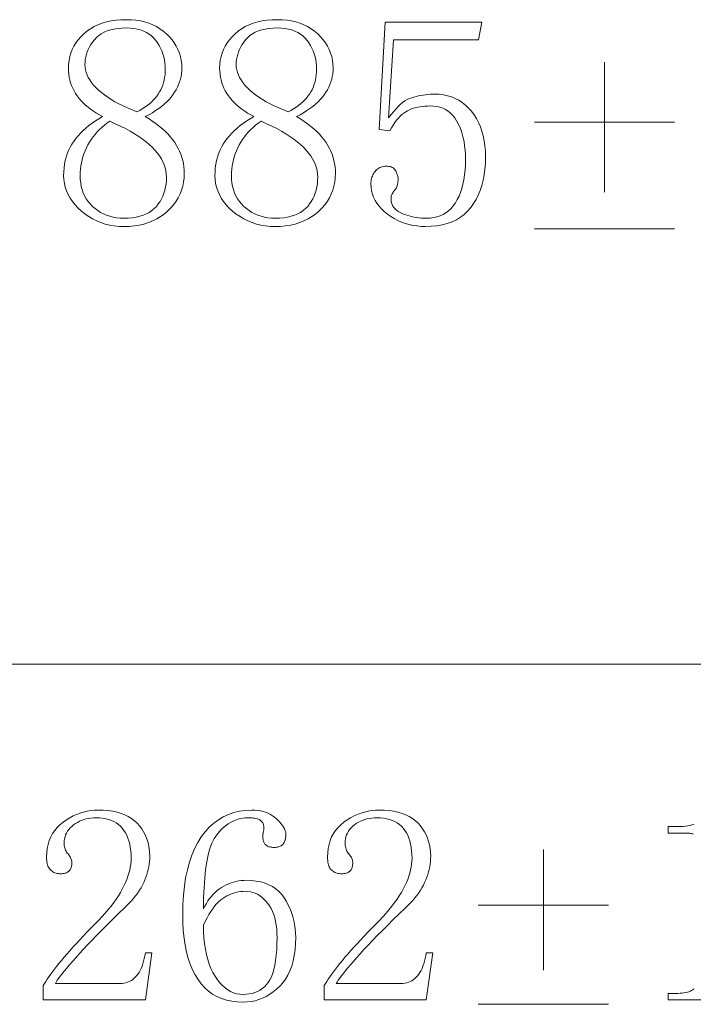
# Model space of a CAD drawing. Extents: x 1 to 297, y 1 to 210.
# Tile 76 of 171: x 165.99 to 170.55, y 43.43 to 50.09. Entities that reach past the tile are written whole.
import ezdxf

# ---------------------------------------------------------------- set-up
doc = ezdxf.new("R2010")
doc.units = 0

msp = doc.modelspace()

# ---------------------------------------------------------------- linework, layer by layer
at = {"color": 7, "lineweight": 13}
msp.add_line((1.3055, 45.7306), (175.1082, 45.7306), dxfattribs=at)
for points in [[(167.1015, 49.0532), (167.1004, 49.0233), (167.097, 48.9943), (167.0914, 48.9663), (167.0836, 48.9393), (167.0735, 48.9132), (167.0612, 48.8881), (167.0466, 48.8639), (167.0298, 48.8407), (167.0108, 48.8185), (166.9895, 48.7972), (166.9664, 48.7774), (166.9418, 48.7598), (166.9158, 48.7442), (166.8884, 48.7306), (166.8595, 48.7192), (166.8292, 48.7098), (166.7974, 48.7026), (166.7642, 48.6974), (166.7296, 48.6942), (166.6935, 48.6932), (166.6604, 48.6942), (166.6282, 48.6974), (166.597, 48.7026), (166.5668, 48.7098), (166.5375, 48.7192), (166.5092, 48.7306), (166.4818, 48.7442), (166.4554, 48.7598), (166.43, 48.7774), (166.4055, 48.7972), (166.3827, 48.8183), (166.3623, 48.8401), (166.3443, 48.8625), (166.3287, 48.8855), (166.3155, 48.9092), (166.3047, 48.9335), (166.2963, 48.9585), (166.2903, 48.9841), (166.2867, 49.0103), (166.2855, 49.0372), (166.2862, 49.064), (166.2882, 49.09), (166.2916, 49.1152), (166.2964, 49.1396), (166.3025, 49.1632), (166.31, 49.186), (166.3188, 49.208), (166.329, 49.2292), (166.3406, 49.2496), (166.3535, 49.2692), (166.3677, 49.2882), (166.3831, 49.3066), (166.3997, 49.3246), (166.4175, 49.3422), (166.4365, 49.3592), (166.4567, 49.3758), (166.4781, 49.3918), (166.5007, 49.4074), (166.5245, 49.4226), (166.5495, 49.4372), (166.5276, 49.4487), (166.5068, 49.4607), (166.487, 49.4733), (166.4682, 49.4865), (166.4505, 49.5002), (166.4338, 49.5145), (166.4182, 49.5293), (166.4036, 49.5447), (166.39, 49.5607), (166.3775, 49.5772), (166.3661, 49.5942), (166.3559, 49.6116), (166.3469, 49.6294), (166.3391, 49.6476), (166.3325, 49.6662), (166.3271, 49.6852), (166.3229, 49.7046), (166.3199, 49.7244), (166.3181, 49.7446), (166.3175, 49.7652), (166.3185, 49.792), (166.3217, 49.818), (166.3269, 49.8432), (166.3342, 49.8676), (166.3435, 49.8912), (166.3549, 49.914), (166.3685, 49.936), (166.3841, 49.9572), (166.4017, 49.9776), (166.4215, 49.9972), (166.4431, 50.0154), (166.4663, 50.0318), (166.4911, 50.0462), (166.5175, 50.0586), (166.5455, 50.0692), (166.5751, 50.0778), (166.6063, 50.0846), (166.6391, 50.0894), (166.6735, 50.0922), (166.7095, 50.0932), (166.7425, 50.0922), (166.7741, 50.0894), (166.8046, 50.0846), (166.8337, 50.0778), (166.8615, 50.0692), (166.8881, 50.0586), (166.9133, 50.0462), (166.9373, 50.0318), (166.9601, 50.0154), (166.9815, 49.9972), (167.0013, 49.9776), (167.019, 49.9572), (167.0345, 49.936), (167.0481, 49.914), (167.0595, 49.8912), (167.0689, 49.8676), (167.0761, 49.8432), (167.0813, 49.818), (167.0845, 49.792), (167.0855, 49.7652), (167.0849, 49.7461), (167.0831, 49.7273), (167.0801, 49.7087), (167.0759, 49.6903), (167.0705, 49.6722), (167.0639, 49.6543), (167.0561, 49.6367), (167.0471, 49.6193), (167.0369, 49.6021), (167.0255, 49.5852), (167.0128, 49.5686), (166.9988, 49.5524), (166.9834, 49.5366), (166.9666, 49.5212), (166.9485, 49.5062), (166.929, 49.4916), (166.9082, 49.4774), (166.886, 49.4636), (166.8624, 49.4502), (166.8375, 49.4372), (166.864, 49.421), (166.889, 49.4046), (166.9126, 49.3878), (166.9348, 49.3706), (166.9555, 49.3532), (166.9748, 49.3354), (166.9926, 49.3174), (167.009, 49.299), (167.024, 49.2802), (167.0375, 49.2612), (167.0497, 49.2418), (167.0605, 49.2222), (167.0701, 49.2022), (167.0785, 49.1818), (167.0855, 49.1612), (167.0913, 49.1402), (167.0957, 49.119), (167.0989, 49.0974), (167.1009, 49.0754)], [(168.1255, 49.0532), (168.1244, 49.0233), (168.121, 48.9943), (168.1154, 48.9663), (168.1076, 48.9393), (168.0975, 48.9132), (168.0852, 48.8881), (168.0706, 48.8639), (168.0538, 48.8407), (168.0348, 48.8185), (168.0135, 48.7972), (167.9904, 48.7774), (167.9658, 48.7598), (167.9398, 48.7442), (167.9124, 48.7306), (167.8835, 48.7192), (167.8532, 48.7098), (167.8214, 48.7026), (167.7882, 48.6974), (167.7536, 48.6942), (167.7175, 48.6932), (167.6844, 48.6942), (167.6522, 48.6974), (167.621, 48.7026), (167.5908, 48.7098), (167.5615, 48.7192), (167.5332, 48.7306), (167.5058, 48.7442), (167.4794, 48.7598), (167.454, 48.7774), (167.4295, 48.7972), (167.4067, 48.8183), (167.3863, 48.8401), (167.3683, 48.8625), (167.3527, 48.8855), (167.3395, 48.9092), (167.3287, 48.9335), (167.3203, 48.9585), (167.3143, 48.9841), (167.3107, 49.0103), (167.3095, 49.0372), (167.3102, 49.064), (167.3122, 49.09), (167.3156, 49.1152), (167.3204, 49.1396), (167.3265, 49.1632), (167.334, 49.186), (167.3428, 49.208), (167.353, 49.2292), (167.3646, 49.2496), (167.3775, 49.2692), (167.3917, 49.2882), (167.4071, 49.3066), (167.4237, 49.3246), (167.4415, 49.3422), (167.4605, 49.3592), (167.4807, 49.3758), (167.5021, 49.3918), (167.5247, 49.4074), (167.5485, 49.4226), (167.5735, 49.4372), (167.5516, 49.4487), (167.5308, 49.4607), (167.511, 49.4733), (167.4922, 49.4865), (167.4745, 49.5002), (167.4578, 49.5145), (167.4422, 49.5293), (167.4276, 49.5447), (167.414, 49.5607), (167.4015, 49.5772), (167.3901, 49.5942), (167.3799, 49.6116), (167.3709, 49.6294), (167.3631, 49.6476), (167.3565, 49.6662), (167.3511, 49.6852), (167.3469, 49.7046), (167.3439, 49.7244), (167.3421, 49.7446), (167.3415, 49.7652), (167.3425, 49.792), (167.3457, 49.818), (167.3509, 49.8432), (167.3581, 49.8676), (167.3675, 49.8912), (167.379, 49.914), (167.3925, 49.936), (167.4081, 49.9572), (167.4258, 49.9776), (167.4455, 49.9972), (167.4671, 50.0154), (167.4903, 50.0318), (167.5151, 50.0462), (167.5415, 50.0586), (167.5695, 50.0692), (167.5991, 50.0778), (167.6303, 50.0846), (167.6631, 50.0894), (167.6975, 50.0922), (167.7335, 50.0932), (167.7665, 50.0922), (167.7981, 50.0894), (167.8286, 50.0846), (167.8577, 50.0778), (167.8855, 50.0692), (167.9121, 50.0586), (167.9373, 50.0462), (167.9613, 50.0318), (167.9841, 50.0154), (168.0055, 49.9972), (168.0253, 49.9776), (168.0429, 49.9572), (168.0585, 49.936), (168.0721, 49.914), (168.0835, 49.8912), (168.0929, 49.8676), (168.1001, 49.8432), (168.1053, 49.818), (168.1085, 49.792), (168.1095, 49.7652), (168.1089, 49.7461), (168.1071, 49.7273), (168.1041, 49.7087), (168.0999, 49.6903), (168.0945, 49.6722), (168.0879, 49.6543), (168.0801, 49.6367), (168.0711, 49.6193), (168.0609, 49.6021), (168.0495, 49.5852), (168.0368, 49.5686), (168.0228, 49.5524), (168.0074, 49.5366), (167.9906, 49.5212), (167.9725, 49.5062), (167.953, 49.4916), (167.9322, 49.4774), (167.91, 49.4636), (167.8864, 49.4502), (167.8615, 49.4372), (167.888, 49.421), (167.913, 49.4046), (167.9366, 49.3878), (167.9588, 49.3706), (167.9795, 49.3532), (167.9988, 49.3354), (168.0166, 49.3174), (168.033, 49.299), (168.048, 49.2802), (168.0615, 49.2612), (168.0737, 49.2418), (168.0845, 49.2222), (168.0941, 49.2022), (168.1025, 49.1818), (168.1095, 49.1612), (168.1153, 49.1402), (168.1198, 49.119), (168.1229, 49.0974), (168.1249, 49.0754)], [(168.7975, 49.5892), (168.8273, 49.588), (168.8561, 49.5846), (168.8837, 49.5788), (168.9101, 49.5706), (168.9355, 49.5602), (168.9597, 49.5474), (168.9829, 49.5324), (169.0049, 49.515), (169.0257, 49.4952), (169.0455, 49.4732), (169.0638, 49.4492), (169.0801, 49.4238), (169.0945, 49.3968), (169.1069, 49.3682), (169.1175, 49.3382), (169.1261, 49.3066), (169.1329, 49.2736), (169.1377, 49.239), (169.1405, 49.2028), (169.1415, 49.1652), (169.1405, 49.1229), (169.1375, 49.0823), (169.1325, 49.0435), (169.1255, 49.0065), (169.1165, 48.9712), (169.1055, 48.9377), (169.0925, 48.9059), (169.0775, 48.8759), (169.0605, 48.8477), (169.0415, 48.8212), (169.0204, 48.7969), (168.9972, 48.7751), (168.9718, 48.7559), (168.9442, 48.7393), (168.9145, 48.7252), (168.8826, 48.7137), (168.8486, 48.7047), (168.8124, 48.6983), (168.774, 48.6945), (168.7335, 48.6932), (168.705, 48.694), (168.6772, 48.6966), (168.65, 48.7008), (168.6234, 48.7066), (168.5975, 48.7142), (168.5722, 48.7234), (168.5476, 48.7344), (168.5236, 48.747), (168.5002, 48.7612), (168.4775, 48.7772), (168.4562, 48.7944), (168.4372, 48.8122), (168.4204, 48.8308), (168.4058, 48.8502), (168.3935, 48.8702), (168.3834, 48.891), (168.3756, 48.9124), (168.37, 48.9346), (168.3666, 48.9576), (168.3655, 48.9812), (168.3658, 48.9907), (168.3666, 48.9999), (168.368, 49.0089), (168.37, 49.0177), (168.3725, 49.0262), (168.3756, 49.0345), (168.3792, 49.0425), (168.3834, 49.0503), (168.3882, 49.0579), (168.3935, 49.0652), (168.3993, 49.072), (168.4055, 49.0782), (168.4121, 49.0836), (168.4191, 49.0882), (168.4265, 49.0922), (168.4343, 49.0954), (168.4425, 49.098), (168.4511, 49.0998), (168.4601, 49.1008), (168.4695, 49.1012), (168.4788, 49.1009), (168.4874, 49.0999), (168.4954, 49.0983), (168.5028, 49.0961), (168.5095, 49.0932), (168.5156, 49.0897), (168.521, 49.0855), (168.5258, 49.0807), (168.53, 49.0753), (168.5335, 49.0692), (168.5365, 49.0629), (168.5393, 49.0567), (168.5417, 49.0507), (168.5437, 49.0449), (168.5455, 49.0392), (168.547, 49.0337), (168.5481, 49.0283), (168.5489, 49.0231), (168.5493, 49.0181), (168.5495, 49.0132), (168.5493, 49.0038), (168.5485, 48.9948), (168.5473, 48.9862), (168.5457, 48.978), (168.5435, 48.9702), (168.5409, 48.9628), (168.5378, 48.9558), (168.5341, 48.9492), (168.5301, 48.943), (168.5255, 48.9372), (168.521, 48.9316), (168.5169, 48.9258), (168.5133, 48.92), (168.5101, 48.9142), (168.5075, 48.9082), (168.5053, 48.9022), (168.5037, 48.896), (168.5025, 48.8898), (168.5017, 48.8836), (168.5015, 48.8772), (168.5023, 48.8647), (168.5045, 48.8529), (168.5083, 48.8417), (168.5137, 48.8311), (168.5205, 48.8212), (168.5289, 48.8119), (168.5387, 48.8033), (168.5501, 48.7953), (168.5631, 48.7879), (168.5775, 48.7812), (168.5928, 48.7751), (168.6084, 48.7697), (168.6242, 48.7649), (168.6402, 48.7607), (168.6565, 48.7572), (168.673, 48.7543), (168.6898, 48.7521), (168.7068, 48.7505), (168.724, 48.7495), (168.7415, 48.7492), (168.7665, 48.7502), (168.7903, 48.7534), (168.8129, 48.7586), (168.8343, 48.7658), (168.8545, 48.7752), (168.8735, 48.7866), (168.8913, 48.8002), (168.9079, 48.8158), (168.9233, 48.8334), (168.9375, 48.8532), (168.9504, 48.8749), (168.962, 48.8983), (168.9722, 48.9235), (168.981, 48.9505), (168.9885, 48.9792), (168.9946, 49.0097), (168.9994, 49.0419), (169.0028, 49.0759), (169.0048, 49.1117), (169.0055, 49.1492), (169.0049, 49.1806), (169.0031, 49.2108), (169.0001, 49.2398), (168.9959, 49.2676), (168.9905, 49.2942), (168.9839, 49.3196), (168.9761, 49.3438), (168.9671, 49.3668), (168.9569, 49.3886), (168.9455, 49.4092), (168.9329, 49.4282), (168.9191, 49.4452), (168.9041, 49.4602), (168.8879, 49.4732), (168.8705, 49.4842), (168.8519, 49.4932), (168.8321, 49.5002), (168.8111, 49.5052), (168.7889, 49.5082), (168.7655, 49.5092), (168.7481, 49.5089), (168.7313, 49.5079), (168.7149, 49.5063), (168.6989, 49.5041), (168.6835, 49.5012), (168.6685, 49.4977), (168.6541, 49.4935), (168.6401, 49.4887), (168.6265, 49.4833), (168.6135, 49.4772), (168.6008, 49.4701), (168.5882, 49.4615), (168.5758, 49.4515), (168.5636, 49.4401), (168.5515, 49.4272), (168.5396, 49.4129), (168.5278, 49.3971), (168.5162, 49.3799), (168.5048, 49.3613), (168.4935, 49.3412), (168.4215, 49.3492), (168.4615, 50.0772), (169.1175, 50.0772), (169.0935, 49.9572), (168.5175, 49.9572), (168.4855, 49.4292), (168.5015, 49.4507), (168.5173, 49.4705), (168.5331, 49.4885), (168.5489, 49.5047), (168.5645, 49.5192), (168.5801, 49.5319), (168.5956, 49.5429), (168.6109, 49.5521), (168.6263, 49.5595), (168.6415, 49.5652), (168.6567, 49.5698), (168.6721, 49.5738), (168.6875, 49.5774), (168.7029, 49.5806), (168.7185, 49.5832), (168.7341, 49.5854), (168.7499, 49.587), (168.7657, 49.5882), (168.7815, 49.589)], [(166.9735, 49.7572), (166.9729, 49.7793), (166.9709, 49.8009), (166.9677, 49.8219), (166.9633, 49.8423), (166.9575, 49.8622), (166.9505, 49.8815), (166.9421, 49.9003), (166.9325, 49.9185), (166.9217, 49.9361), (166.9095, 49.9532), (166.896, 49.9692), (166.881, 49.9834), (166.8646, 49.996), (166.8468, 50.007), (166.8275, 50.0162), (166.8068, 50.0238), (166.7846, 50.0296), (166.761, 50.0338), (166.736, 50.0364), (166.7095, 50.0372), (166.68, 50.0364), (166.6522, 50.034), (166.6262, 50.03), (166.602, 50.0244), (166.5795, 50.0172), (166.5588, 50.0084), (166.5398, 49.998), (166.5226, 49.986), (166.5072, 49.9724), (166.4935, 49.9572), (166.4813, 49.9411), (166.4705, 49.9249), (166.4609, 49.9085), (166.4525, 49.8919), (166.4455, 49.8752), (166.4397, 49.8583), (166.4353, 49.8413), (166.4321, 49.8241), (166.4301, 49.8067), (166.4295, 49.7892), (166.4304, 49.7716), (166.4332, 49.7542), (166.4378, 49.7368), (166.4442, 49.7194), (166.4525, 49.7022), (166.4626, 49.685), (166.4746, 49.668), (166.4884, 49.651), (166.504, 49.634), (166.5215, 49.6172), (166.5407, 49.6006), (166.5613, 49.5844), (166.5835, 49.5686), (166.6073, 49.5532), (166.6325, 49.5382), (166.6593, 49.5236), (166.6875, 49.5094), (166.7173, 49.4956), (166.7487, 49.4822), (166.7815, 49.4692), (166.8002, 49.479), (166.818, 49.4894), (166.8348, 49.5002), (166.8506, 49.5114), (166.8655, 49.5232), (166.8794, 49.5354), (166.8924, 49.5482), (166.9044, 49.5614), (166.9154, 49.575), (166.9255, 49.5892), (166.9346, 49.6038), (166.9428, 49.619), (166.95, 49.6346), (166.9562, 49.6506), (166.9615, 49.6672), (166.9658, 49.6842), (166.9692, 49.7018), (166.9716, 49.7198), (166.973, 49.7382)], [(167.9975, 49.7572), (167.9969, 49.7793), (167.9949, 49.8009), (167.9917, 49.8219), (167.9873, 49.8423), (167.9815, 49.8622), (167.9745, 49.8815), (167.9661, 49.9003), (167.9565, 49.9185), (167.9457, 49.9361), (167.9335, 49.9532), (167.92, 49.9692), (167.905, 49.9834), (167.8886, 49.996), (167.8708, 50.007), (167.8515, 50.0162), (167.8308, 50.0238), (167.8086, 50.0296), (167.785, 50.0338), (167.76, 50.0364), (167.7335, 50.0372), (167.704, 50.0364), (167.6762, 50.034), (167.6502, 50.03), (167.626, 50.0244), (167.6035, 50.0172), (167.5828, 50.0084), (167.5638, 49.998), (167.5466, 49.986), (167.5312, 49.9724), (167.5175, 49.9572), (167.5053, 49.9411), (167.4945, 49.9249), (167.4849, 49.9085), (167.4765, 49.8919), (167.4695, 49.8752), (167.4637, 49.8583), (167.4593, 49.8413), (167.4561, 49.8241), (167.4541, 49.8067), (167.4535, 49.7892), (167.4544, 49.7716), (167.4572, 49.7542), (167.4618, 49.7368), (167.4682, 49.7194), (167.4765, 49.7022), (167.4866, 49.685), (167.4986, 49.668), (167.5124, 49.651), (167.528, 49.634), (167.5455, 49.6172), (167.5647, 49.6006), (167.5853, 49.5844), (167.6075, 49.5686), (167.6313, 49.5532), (167.6565, 49.5382), (167.6833, 49.5236), (167.7115, 49.5094), (167.7413, 49.4956), (167.7727, 49.4822), (167.8055, 49.4692), (167.8242, 49.479), (167.842, 49.4894), (167.8588, 49.5002), (167.8746, 49.5114), (167.8895, 49.5232), (167.9034, 49.5354), (167.9164, 49.5482), (167.9284, 49.5614), (167.9394, 49.575), (167.9495, 49.5892), (167.9586, 49.6038), (167.9668, 49.619), (167.974, 49.6346), (167.9802, 49.6506), (167.9855, 49.6672), (167.9898, 49.6842), (167.9932, 49.7018), (167.9956, 49.7198), (167.997, 49.7382)], [(166.3975, 49.0372), (166.3983, 49.0121), (166.4009, 48.9879), (166.4051, 48.9647), (166.4109, 48.9425), (166.4185, 48.9212), (166.4277, 48.9009), (166.4387, 48.8815), (166.4513, 48.8631), (166.4655, 48.8457), (166.4815, 48.8292), (166.4987, 48.814), (166.5169, 48.8004), (166.5359, 48.7884), (166.5557, 48.778), (166.5765, 48.7692), (166.5981, 48.762), (166.6207, 48.7564), (166.6441, 48.7524), (166.6684, 48.75), (166.6935, 48.7492), (166.7231, 48.75), (166.7509, 48.7524), (166.7771, 48.7564), (166.8017, 48.762), (166.8245, 48.7692), (166.8457, 48.778), (166.8651, 48.7884), (166.8829, 48.8004), (166.8991, 48.814), (166.9135, 48.8292), (166.9264, 48.8456), (166.938, 48.8628), (166.9482, 48.8808), (166.957, 48.8996), (166.9645, 48.9192), (166.9706, 48.9396), (166.9754, 48.9608), (166.9788, 48.9828), (166.9808, 49.0056), (166.9815, 49.0292), (166.9805, 49.0499), (166.9777, 49.0705), (166.9729, 49.0909), (166.9661, 49.1111), (166.9575, 49.1312), (166.9469, 49.1511), (166.9345, 49.1709), (166.9201, 49.1905), (166.9037, 49.2099), (166.8855, 49.2292), (166.8653, 49.2482), (166.8433, 49.267), (166.8193, 49.2854), (166.7934, 49.3034), (166.7655, 49.3212), (166.7357, 49.3386), (166.7041, 49.3558), (166.6705, 49.3726), (166.6349, 49.389), (166.5975, 49.4052), (166.5788, 49.3921), (166.5609, 49.3783), (166.5439, 49.3639), (166.5277, 49.3489), (166.5125, 49.3332), (166.4981, 49.3169), (166.4847, 49.2999), (166.4721, 49.2823), (166.4603, 49.2641), (166.4495, 49.2452), (166.4396, 49.2258), (166.4308, 49.2062), (166.423, 49.1862), (166.4162, 49.1658), (166.4105, 49.1452), (166.4058, 49.1242), (166.4022, 49.103), (166.3996, 49.0814), (166.398, 49.0594)], [(167.4215, 49.0372), (167.4223, 49.0121), (167.4249, 48.9879), (167.4291, 48.9647), (167.435, 48.9425), (167.4425, 48.9212), (167.4518, 48.9009), (167.4627, 48.8815), (167.4753, 48.8631), (167.4895, 48.8457), (167.5055, 48.8292), (167.5228, 48.814), (167.5409, 48.8004), (167.5599, 48.7884), (167.5797, 48.778), (167.6005, 48.7692), (167.6221, 48.762), (167.6447, 48.7564), (167.6681, 48.7524), (167.6924, 48.75), (167.7175, 48.7492), (167.7471, 48.75), (167.7749, 48.7524), (167.8011, 48.7564), (167.8257, 48.762), (167.8485, 48.7692), (167.8697, 48.778), (167.8891, 48.7884), (167.907, 48.8004), (167.9231, 48.814), (167.9375, 48.8292), (167.9504, 48.8456), (167.962, 48.8628), (167.9722, 48.8808), (167.981, 48.8996), (167.9885, 48.9192), (167.9946, 48.9396), (167.9994, 48.9608), (168.0028, 48.9828), (168.0048, 49.0056), (168.0055, 49.0292), (168.0045, 49.0499), (168.0017, 49.0705), (167.9969, 49.0909), (167.9901, 49.1111), (167.9815, 49.1312), (167.9709, 49.1511), (167.9585, 49.1709), (167.9441, 49.1905), (167.9277, 49.2099), (167.9095, 49.2292), (167.8893, 49.2482), (167.8673, 49.267), (167.8433, 49.2854), (167.8174, 49.3034), (167.7895, 49.3212), (167.7598, 49.3386), (167.7281, 49.3558), (167.6945, 49.3726), (167.659, 49.389), (167.6215, 49.4052), (167.6028, 49.3921), (167.5849, 49.3783), (167.5679, 49.3639), (167.5517, 49.3489), (167.5365, 49.3332), (167.5221, 49.3169), (167.5087, 49.2999), (167.4961, 49.2823), (167.4843, 49.2641), (167.4735, 49.2452), (167.4636, 49.2258), (167.4548, 49.2062), (167.447, 49.1862), (167.4402, 49.1658), (167.4345, 49.1452), (167.4298, 49.1242), (167.4262, 49.103), (167.4236, 49.0814), (167.422, 49.0594)], [(166.7421, 44.4153), (166.7415, 44.4415), (166.7397, 44.4663), (166.7367, 44.4899), (166.7326, 44.5122), (166.7272, 44.5333), (166.7207, 44.5531), (166.713, 44.5716), (166.704, 44.5889), (166.6939, 44.6049), (166.6826, 44.6196), (166.6702, 44.633), (166.6565, 44.645), (166.6416, 44.6556), (166.6256, 44.6648), (166.6084, 44.6726), (166.5899, 44.6789), (166.5703, 44.6839), (166.5495, 44.6874), (166.5275, 44.6895), (166.5044, 44.6902), (166.4868, 44.6897), (166.4697, 44.6883), (166.4532, 44.6859), (166.4372, 44.6825), (166.4217, 44.6781), (166.4068, 44.6728), (166.3923, 44.6665), (166.3784, 44.6593), (166.365, 44.6511), (166.3521, 44.6419), (166.3401, 44.632), (166.3293, 44.6216), (166.3199, 44.6106), (166.3117, 44.5991), (166.3047, 44.5871), (166.299, 44.5746), (166.2946, 44.5616), (166.2915, 44.548), (166.2896, 44.5339), (166.2889, 44.5193), (166.2892, 44.5106), (166.29, 44.5021), (166.2913, 44.4939), (166.2931, 44.4861), (166.2954, 44.4785), (166.2983, 44.4712), (166.3017, 44.4642), (166.3056, 44.4575), (166.31, 44.4512), (166.3149, 44.4451), (166.3199, 44.4391), (166.3243, 44.4332), (166.3282, 44.4272), (166.3316, 44.4213), (166.3344, 44.4153), (166.3368, 44.4094), (166.3386, 44.4035), (166.3399, 44.3975), (166.3407, 44.3916), (166.3409, 44.3856), (166.3407, 44.3784), (166.3402, 44.3715), (166.3393, 44.365), (166.338, 44.3589), (166.3363, 44.3531), (166.3342, 44.3477), (166.3318, 44.3427), (166.3291, 44.3381), (166.3259, 44.3338), (166.3224, 44.3299), (166.3185, 44.3264), (166.3142, 44.3232), (166.3096, 44.3204), (166.3045, 44.318), (166.2991, 44.316), (166.2934, 44.3143), (166.2873, 44.313), (166.2808, 44.3121), (166.2739, 44.3115), (166.2666, 44.3113), (166.2579, 44.3116), (166.2496, 44.3124), (166.2416, 44.3137), (166.234, 44.3155), (166.2267, 44.3178), (166.2198, 44.3207), (166.2133, 44.3241), (166.2072, 44.328), (166.2015, 44.3324), (166.1961, 44.3373), (166.1911, 44.3429), (166.1867, 44.3491), (166.1828, 44.356), (166.1794, 44.3635), (166.1766, 44.3717), (166.1742, 44.3806), (166.1724, 44.3901), (166.1711, 44.4003), (166.1703, 44.4112), (166.1701, 44.4228), (166.1712, 44.4532), (166.1745, 44.4822), (166.1801, 44.5097), (166.1879, 44.5357), (166.1979, 44.5602), (166.2102, 44.5832), (166.2247, 44.6048), (166.2414, 44.6248), (166.2603, 44.6434), (166.2815, 44.6605), (166.3039, 44.676), (166.3267, 44.6899), (166.3497, 44.7022), (166.373, 44.7128), (166.3967, 44.7218), (166.4206, 44.7291), (166.4448, 44.7349), (166.4693, 44.7389), (166.4941, 44.7414), (166.5192, 44.7422), (166.554, 44.7413), (166.5868, 44.7386), (166.6178, 44.7342), (166.647, 44.7279), (166.6743, 44.7199), (166.6997, 44.7101), (166.7233, 44.6985), (166.745, 44.6852), (166.7649, 44.67), (166.7829, 44.6531), (166.7992, 44.6348), (166.8137, 44.6156), (166.8265, 44.5956), (166.8376, 44.5746), (166.847, 44.5528), (166.8547, 44.53), (166.8607, 44.5064), (166.8649, 44.4819), (166.8675, 44.4565), (166.8684, 44.4302), (166.868, 44.4124), (166.8667, 44.3946), (166.8647, 44.3767), (166.8618, 44.3589), (166.8582, 44.3411), (166.8537, 44.3232), (166.8483, 44.3054), (166.8422, 44.2876), (166.8353, 44.2697), (166.8275, 44.2519), (166.8188, 44.2342), (166.8092, 44.2166), (166.7986, 44.1991), (166.7871, 44.1818), (166.7746, 44.1646), (166.7611, 44.1476), (166.7466, 44.1308), (166.7312, 44.114), (166.7148, 44.0975), (166.6975, 44.0811), (166.6554, 44.0402), (166.6153, 44.001), (166.5773, 43.9633), (166.5412, 43.9271), (166.5071, 43.8926), (166.4751, 43.8595), (166.4451, 43.8281), (166.417, 43.7982), (166.391, 43.7698), (166.3669, 43.7431), (166.3448, 43.7179), (166.3246, 43.6945), (166.3062, 43.6728), (166.2897, 43.6527), (166.275, 43.6344), (166.2622, 43.6178), (166.2512, 43.6029), (166.2421, 43.5897), (166.2349, 43.5783), (166.2295, 43.5685), (166.6678, 43.5685), (166.6809, 43.569), (166.6936, 43.5706), (166.7059, 43.5732), (166.7177, 43.5768), (166.7291, 43.5815), (166.74, 43.5872), (166.7505, 43.594), (166.7605, 43.6018), (166.7701, 43.6106), (166.7792, 43.6205), (166.7878, 43.6314), (166.7959, 43.6434), (166.8033, 43.6564), (166.8101, 43.6704), (166.8164, 43.6855), (166.822, 43.7016), (166.8271, 43.7188), (166.8315, 43.737), (166.8354, 43.7562), (166.8387, 43.7765), (166.8832, 43.7765), (166.8387, 43.4571), (166.1478, 43.4571), (166.1478, 43.5536), (166.1557, 43.5674), (166.1646, 43.5819), (166.1744, 43.5971), (166.1852, 43.6131), (166.197, 43.6298), (166.2097, 43.6472), (166.2234, 43.6654), (166.2381, 43.6844), (166.2538, 43.7041), (166.2704, 43.7245), (166.288, 43.7457), (166.3068, 43.7676), (166.3266, 43.7902), (166.3476, 43.8136), (166.3697, 43.8378), (166.3929, 43.8627), (166.4173, 43.8883), (166.4427, 43.9147), (166.4693, 43.9418), (166.4969, 43.9696), (166.5215, 43.9947), (166.5448, 44.0196), (166.5667, 44.0441), (166.5873, 44.0683), (166.6065, 44.0922), (166.6244, 44.1158), (166.641, 44.1392), (166.6562, 44.1622), (166.6701, 44.1849), (166.6826, 44.2073), (166.6939, 44.2295), (166.704, 44.2513), (166.713, 44.2729), (166.7207, 44.2941), (166.7272, 44.3151), (166.7326, 44.3357), (166.7367, 44.3561), (166.7397, 44.3761), (166.7415, 44.3959)], [(167.5221, 44.2668), (167.5567, 44.2656), (167.5894, 44.262), (167.62, 44.2561), (167.6487, 44.2478), (167.6753, 44.2371), (167.6999, 44.224), (167.7225, 44.2085), (167.7431, 44.1907), (167.7618, 44.1705), (167.7784, 44.1479), (167.7932, 44.1239), (167.8064, 44.0992), (167.8181, 44.0739), (167.8283, 44.0481), (167.8369, 44.0216), (167.8439, 43.9946), (167.8493, 43.967), (167.8532, 43.9387), (167.8556, 43.9099), (167.8564, 43.8805), (167.8553, 43.8371), (167.8521, 43.796), (167.8467, 43.7571), (167.8391, 43.7206), (167.8294, 43.6864), (167.8176, 43.6545), (167.8036, 43.6249), (167.7874, 43.5976), (167.7691, 43.5726), (167.7486, 43.5499), (167.7268, 43.5295), (167.7042, 43.5111), (167.681, 43.495), (167.6571, 43.481), (167.6326, 43.4691), (167.6074, 43.4594), (167.5815, 43.4519), (167.5549, 43.4465), (167.5277, 43.4433), (167.4998, 43.4422), (167.4606, 43.4437), (167.4234, 43.4483), (167.3881, 43.4559), (167.3548, 43.4666), (167.3234, 43.4803), (167.2939, 43.497), (167.2663, 43.5168), (167.2407, 43.5397), (167.217, 43.5656), (167.1952, 43.5945), (167.1755, 43.6263), (167.1578, 43.6609), (167.1422, 43.6982), (167.1287, 43.7383), (167.1172, 43.7811), (167.1079, 43.8267), (167.1006, 43.875), (167.0954, 43.9261), (167.0923, 43.9799), (167.0912, 44.0365), (167.0925, 44.1032), (167.0963, 44.1668), (167.1026, 44.2271), (167.1114, 44.2843), (167.1228, 44.3383), (167.1367, 44.3891), (167.1531, 44.4366), (167.172, 44.481), (167.1935, 44.5222), (167.2175, 44.5602), (167.2437, 44.5948), (167.2716, 44.6257), (167.3013, 44.653), (167.3328, 44.6767), (167.3661, 44.6967), (167.4011, 44.7131), (167.438, 44.7258), (167.4766, 44.7349), (167.517, 44.7404), (167.5592, 44.7422), (167.5796, 44.7416), (167.5992, 44.7398), (167.6179, 44.7369), (167.6359, 44.7327), (167.653, 44.7273), (167.6693, 44.7208), (167.6848, 44.7131), (167.6995, 44.7042), (167.7133, 44.6941), (167.7264, 44.6828), (167.7384, 44.671), (167.7491, 44.6596), (167.7586, 44.6485), (167.7668, 44.6376), (167.7737, 44.6271), (167.7794, 44.6168), (167.7838, 44.6069), (167.787, 44.5972), (167.7889, 44.5878), (167.7895, 44.5788), (167.7893, 44.5701), (167.7888, 44.5618), (167.7878, 44.554), (167.7865, 44.5467), (167.7849, 44.5398), (167.7828, 44.5333), (167.7804, 44.5273), (167.7776, 44.5217), (167.7745, 44.5166), (167.7709, 44.5119), (167.767, 44.5077), (167.7625, 44.5039), (167.7574, 44.5006), (167.7519, 44.4977), (167.7459, 44.4952), (167.7393, 44.4932), (167.7322, 44.4916), (167.7246, 44.4905), (167.7164, 44.4899), (167.7078, 44.4896), (167.7005, 44.4898), (167.6937, 44.4904), (167.6872, 44.4913), (167.681, 44.4926), (167.6753, 44.4943), (167.6699, 44.4963), (167.6649, 44.4987), (167.6602, 44.5015), (167.656, 44.5047), (167.6521, 44.5082), (167.6485, 44.5121), (167.6454, 44.5164), (167.6426, 44.521), (167.6402, 44.526), (167.6382, 44.5314), (167.6365, 44.5372), (167.6352, 44.5433), (167.6342, 44.5498), (167.6337, 44.5567), (167.6335, 44.5639), (167.6335, 44.5669), (167.6337, 44.5699), (167.6338, 44.5728), (167.6341, 44.5758), (167.6344, 44.5788), (167.6348, 44.5817), (167.6353, 44.5847), (167.6359, 44.5877), (167.6365, 44.5907), (167.6372, 44.5936), (167.6379, 44.5966), (167.6385, 44.5996), (167.6391, 44.6026), (167.6396, 44.6055), (167.64, 44.6085), (167.6403, 44.6115), (167.6406, 44.6144), (167.6408, 44.6174), (167.6409, 44.6204), (167.6409, 44.6233), (167.6407, 44.6292), (167.64, 44.6348), (167.6389, 44.6402), (167.6374, 44.6453), (167.6354, 44.6503), (167.6329, 44.655), (167.63, 44.6595), (167.6267, 44.6638), (167.6229, 44.6678), (167.6187, 44.6716), (167.6138, 44.6752), (167.6082, 44.6783), (167.6019, 44.6811), (167.5949, 44.6835), (167.5871, 44.6856), (167.5785, 44.6872), (167.5692, 44.6885), (167.5592, 44.6895), (167.5484, 44.69), (167.5369, 44.6902), (167.5121, 44.6891), (167.4879, 44.6856), (167.4645, 44.6798), (167.4418, 44.6718), (167.4199, 44.6614), (167.3988, 44.6488), (167.3783, 44.6338), (167.3586, 44.6165), (167.3397, 44.5969), (167.3215, 44.5751), (167.3046, 44.5493), (167.2894, 44.5182), (167.276, 44.4816), (167.2645, 44.4396), (167.2547, 44.3921), (167.2466, 44.3393), (167.2404, 44.281), (167.2359, 44.2173), (167.2333, 44.1482), (167.2324, 44.0736), (167.2416, 44.0925), (167.2515, 44.1103), (167.2621, 44.1272), (167.2734, 44.1432), (167.2853, 44.1581), (167.2979, 44.1721), (167.3111, 44.1852), (167.3251, 44.1972), (167.3397, 44.2084), (167.3549, 44.2185), (167.3707, 44.2277), (167.3866, 44.2359), (167.4027, 44.2431), (167.4191, 44.2494), (167.4357, 44.2547), (167.4525, 44.2591), (167.4696, 44.2624), (167.4869, 44.2648), (167.5044, 44.2663)], [(168.6438, 44.4153), (168.6432, 44.4415), (168.6414, 44.4663), (168.6384, 44.4899), (168.6343, 44.5122), (168.6289, 44.5333), (168.6224, 44.5531), (168.6147, 44.5716), (168.6058, 44.5889), (168.5957, 44.6049), (168.5844, 44.6196), (168.5719, 44.633), (168.5582, 44.645), (168.5434, 44.6556), (168.5273, 44.6648), (168.5101, 44.6726), (168.4917, 44.6789), (168.472, 44.6839), (168.4512, 44.6874), (168.4293, 44.6895), (168.4061, 44.6902), (168.3885, 44.6897), (168.3715, 44.6883), (168.3549, 44.6859), (168.3389, 44.6825), (168.3234, 44.6781), (168.3085, 44.6728), (168.294, 44.6665), (168.2801, 44.6593), (168.2667, 44.6511), (168.2538, 44.6419), (168.2418, 44.632), (168.2311, 44.6216), (168.2216, 44.6106), (168.2134, 44.5991), (168.2064, 44.5871), (168.2007, 44.5746), (168.1963, 44.5616), (168.1932, 44.548), (168.1913, 44.5339), (168.1906, 44.5193), (168.1909, 44.5106), (168.1917, 44.5021), (168.193, 44.4939), (168.1948, 44.4861), (168.1971, 44.4785), (168.2, 44.4712), (168.2034, 44.4642), (168.2073, 44.4575), (168.2117, 44.4512), (168.2166, 44.4451), (168.2216, 44.4391), (168.226, 44.4332), (168.2299, 44.4272), (168.2333, 44.4213), (168.2361, 44.4153), (168.2385, 44.4094), (168.2403, 44.4035), (168.2416, 44.3975), (168.2424, 44.3916), (168.2426, 44.3856), (168.2425, 44.3784), (168.2419, 44.3715), (168.241, 44.365), (168.2397, 44.3589), (168.238, 44.3531), (168.236, 44.3477), (168.2336, 44.3427), (168.2308, 44.3381), (168.2276, 44.3338), (168.2241, 44.3299), (168.2202, 44.3264), (168.2159, 44.3232), (168.2113, 44.3204), (168.2063, 44.318), (168.2009, 44.316), (168.1951, 44.3143), (168.189, 44.313), (168.1825, 44.3121), (168.1756, 44.3115), (168.1684, 44.3113), (168.1596, 44.3116), (168.1513, 44.3124), (168.1433, 44.3137), (168.1357, 44.3155), (168.1284, 44.3178), (168.1216, 44.3207), (168.1151, 44.3241), (168.1089, 44.328), (168.1032, 44.3324), (168.0978, 44.3373), (168.0928, 44.3429), (168.0884, 44.3491), (168.0845, 44.356), (168.0811, 44.3635), (168.0783, 44.3717), (168.076, 44.3806), (168.0741, 44.3901), (168.0728, 44.4003), (168.0721, 44.4112), (168.0718, 44.4228), (168.0729, 44.4532), (168.0762, 44.4822), (168.0818, 44.5097), (168.0896, 44.5357), (168.0997, 44.5602), (168.1119, 44.5832), (168.1264, 44.6048), (168.1431, 44.6248), (168.162, 44.6434), (168.1832, 44.6605), (168.2057, 44.676), (168.2284, 44.6899), (168.2514, 44.7022), (168.2747, 44.7128), (168.2984, 44.7218), (168.3223, 44.7291), (168.3465, 44.7349), (168.371, 44.7389), (168.3958, 44.7414), (168.4209, 44.7422), (168.4557, 44.7413), (168.4885, 44.7386), (168.5195, 44.7342), (168.5487, 44.7279), (168.576, 44.7199), (168.6014, 44.7101), (168.625, 44.6985), (168.6468, 44.6852), (168.6666, 44.67), (168.6846, 44.6531), (168.7009, 44.6348), (168.7154, 44.6156), (168.7282, 44.5956), (168.7393, 44.5746), (168.7487, 44.5528), (168.7564, 44.53), (168.7624, 44.5064), (168.7667, 44.4819), (168.7692, 44.4565), (168.7701, 44.4302), (168.7697, 44.4124), (168.7684, 44.3946), (168.7664, 44.3767), (168.7635, 44.3589), (168.7599, 44.3411), (168.7554, 44.3232), (168.7501, 44.3054), (168.7439, 44.2876), (168.737, 44.2697), (168.7292, 44.2519), (168.7206, 44.2342), (168.7109, 44.2166), (168.7004, 44.1991), (168.6888, 44.1818), (168.6763, 44.1646), (168.6628, 44.1476), (168.6484, 44.1308), (168.6329, 44.114), (168.6166, 44.0975), (168.5992, 44.0811), (168.5571, 44.0402), (168.5171, 44.001), (168.479, 43.9633), (168.4429, 43.9271), (168.4089, 43.8926), (168.3768, 43.8595), (168.3468, 43.8281), (168.3187, 43.7982), (168.2927, 43.7698), (168.2686, 43.7431), (168.2466, 43.7179), (168.2263, 43.6945), (168.2079, 43.6728), (168.1914, 43.6527), (168.1767, 43.6344), (168.1639, 43.6178), (168.153, 43.6029), (168.1438, 43.5897), (168.1366, 43.5783), (168.1312, 43.5685), (168.5695, 43.5685), (168.5827, 43.569), (168.5954, 43.5706), (168.6076, 43.5732), (168.6194, 43.5768), (168.6308, 43.5815), (168.6417, 43.5872), (168.6522, 43.594), (168.6622, 43.6018), (168.6718, 43.6106), (168.6809, 43.6205), (168.6895, 43.6314), (168.6976, 43.6434), (168.705, 43.6564), (168.7118, 43.6704), (168.7181, 43.6855), (168.7237, 43.7016), (168.7288, 43.7188), (168.7332, 43.737), (168.7371, 43.7562), (168.7404, 43.7765), (168.7849, 43.7765), (168.7404, 43.4571), (168.0495, 43.4571), (168.0495, 43.5536), (168.0574, 43.5674), (168.0663, 43.5819), (168.0761, 43.5971), (168.0869, 43.6131), (168.0987, 43.6298), (168.1115, 43.6472), (168.1252, 43.6654), (168.1398, 43.6844), (168.1555, 43.7041), (168.1721, 43.7245), (168.1897, 43.7457), (168.2085, 43.7676), (168.2283, 43.7902), (168.2493, 43.8136), (168.2714, 43.8378), (168.2946, 43.8627), (168.319, 43.8883), (168.3444, 43.9147), (168.371, 43.9418), (168.3987, 43.9696), (168.4232, 43.9947), (168.4465, 44.0196), (168.4684, 44.0441), (168.489, 44.0683), (168.5082, 44.0922), (168.5261, 44.1158), (168.5427, 44.1392), (168.5579, 44.1622), (168.5718, 44.1849), (168.5844, 44.2073), (168.5957, 44.2295), (168.6058, 44.2513), (168.6147, 44.2729), (168.6224, 44.2941), (168.6289, 44.3151), (168.6343, 44.3357), (168.6384, 44.3561), (168.6414, 44.3761), (168.6432, 44.3959)], [(167.2324, 43.9622), (167.2331, 43.9186), (167.2355, 43.8771), (167.2394, 43.8375), (167.2448, 43.8), (167.2519, 43.7644), (167.2604, 43.7309), (167.2706, 43.6993), (167.2823, 43.6698), (167.2955, 43.6423), (167.3104, 43.6168), (167.3263, 43.5935), (167.3429, 43.5727), (167.3602, 43.5543), (167.3781, 43.5383), (167.3967, 43.5248), (167.416, 43.5138), (167.4359, 43.5052), (167.4566, 43.4991), (167.4778, 43.4954), (167.4998, 43.4942), (167.5216, 43.495), (167.5423, 43.4975), (167.562, 43.5016), (167.5806, 43.5073), (167.5982, 43.5146), (167.6148, 43.5236), (167.6303, 43.5342), (167.6448, 43.5465), (167.6582, 43.5604), (167.6707, 43.5759), (167.6819, 43.5937), (167.692, 43.6143), (167.701, 43.6377), (167.7087, 43.6639), (167.7152, 43.6929), (167.7206, 43.7248), (167.7247, 43.7595), (167.7277, 43.797), (167.7295, 43.8373), (167.7301, 43.8805), (167.7294, 43.9095), (167.7276, 43.9372), (167.7244, 43.9636), (167.72, 43.9887), (167.7143, 44.0123), (167.7074, 44.0347), (167.6991, 44.0557), (167.6897, 44.0754), (167.6789, 44.0938), (167.6669, 44.1108), (167.6541, 44.1263), (167.6406, 44.1402), (167.6267, 44.1525), (167.6123, 44.1631), (167.5973, 44.1721), (167.5818, 44.1794), (167.5658, 44.1851), (167.5493, 44.1892), (167.5322, 44.1917), (167.5146, 44.1925), (167.4984, 44.192), (167.4824, 44.1906), (167.4666, 44.1881), (167.4511, 44.1848), (167.4357, 44.1804), (167.4206, 44.1751), (167.4057, 44.1688), (167.391, 44.1616), (167.3766, 44.1534), (167.3624, 44.1442), (167.3484, 44.1337), (167.3346, 44.1215), (167.321, 44.1075), (167.3077, 44.0919), (167.2946, 44.0746), (167.2817, 44.0555), (167.269, 44.0347), (167.2566, 44.0123), (167.2444, 43.9881)]]:
    msp.add_lwpolyline(points, close=True, dxfattribs=at)
for points in [[(169.9469, 48.9256), (169.9469, 49.8062)], [(170.4211, 49.3998), (169.4727, 49.3998)], [(169.4727, 48.6772), (170.4211, 48.6772)], [(170.5489, 44.5795), (170.5435, 44.5816), (170.5377, 44.5832), (170.5316, 44.5845), (170.5251, 44.5855), (170.5182, 44.586), (170.511, 44.5862), (170.3773, 44.5862), (170.3773, 44.6308), (170.4441, 44.6308), (170.4616, 44.6311), (170.4785, 44.632), (170.4946, 44.6335), (170.5101, 44.6355), (170.5249, 44.6382), (170.5391, 44.6415), (170.5526, 44.6453)], [(169.5328, 43.658), (169.5328, 44.4757)], [(169.9731, 44.0983), (169.0925, 44.0983)], [(170.9196, 43.4571), (170.3773, 43.4571), (170.3773, 43.5016), (170.4441, 43.5016), (170.4586, 43.5019), (170.4722, 43.5028), (170.485, 43.5043), (170.497, 43.5064), (170.5082, 43.5091), (170.5186, 43.5123), (170.5281, 43.5162), (170.5368, 43.5207), (170.5448, 43.5257), (170.5518, 43.5313)], [(169.0925, 43.4273), (169.9731, 43.4273)]]:
    msp.add_lwpolyline(points, dxfattribs=at)

doc.saveas('drawing.dxf')
